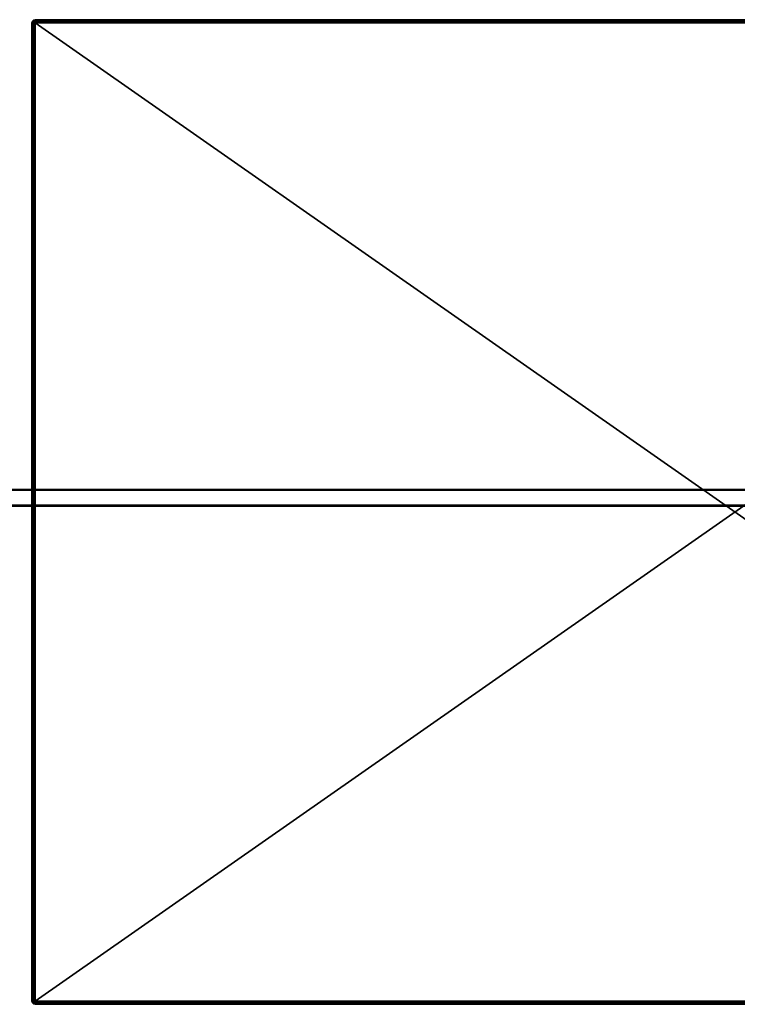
# Model space of a CAD drawing. Extents: x 0 to 1840, y 0 to 334.
# Tile 64 of 109: x 402 to 632, y 9 to 324. Entities that reach past the tile are written whole.
import ezdxf

# ---------------------------------------------------------------- set-up
doc = ezdxf.new("R2010")
doc.units = 0
doc.layers.get('0').update_dxf_attribs({"color": 13, "linetype": 'CONTINUOUS'})

# ---------------------------------------------------------------- blocks, each defined once
blk = doc.blocks.new('DIFFERENCE_4')
for p, q in [((1.25, 49), (961.25, 49)), ((961.25, 1), (1.25, 1))]:
    blk.add_line(p, q)
mesh = blk.add_polyface()
corners = [(1.25, 49.5, 0.13), (961.25, 49), (1.25, 49), (961.25, 49.5, 0.13)]
mesh.append_faces([[corners[k] for k in face] for face in [(0, 1, 2), (1, 0, 3)]], dxfattribs={"vtx0": -1})
mesh = blk.add_polyface()
corners = [(961.25, 49), (1.25, 1), (1.25, 49), (961.25, 1)]
mesh.append_faces([[corners[k] for k in face] for face in [(0, 1, 2), (1, 0, 3)]], dxfattribs={"vtx0": -1})
mesh = blk.add_polyface()
corners = [(961.25, 1), (1.25, 0.5, 0.13), (1.25, 1), (961.25, 0.5, 0.13)]
mesh.append_faces([[corners[k] for k in face] for face in [(0, 1, 2), (1, 0, 3)]], dxfattribs={"vtx0": -1})
blk = doc.blocks.new('GROUP_19')
for p, q in [((0, 314, 1), (0.13, 314.5, 1)), ((0.13, 314.5, 5), (0, 314, 5)), ((0.13, 314, 0.5), (0, 314, 1)), ((0, 314, 1), (0, 1, 1)), ((0, 314, 5), (0, 314, 1)), ((0.13, 314, 5.5), (0, 314, 5)), ((0, 314, 5), (0, 1, 5)), ((0.13, 314.5, 1), (0.5, 314.87, 1)), ((0.5, 314.87, 5), (0.13, 314.5, 5)), ((0.13, 314.5, 1), (0.13, 314.5, 5)), ((0.13, 314.5, 1), (0.25, 314.43, 0.5)), ((0.13, 314.5, 5), (0.25, 314.43, 5.5)), ((0.13, 314, 0.5), (0.25, 314.43, 0.5)), ((0.13, 314, 5.5), (0.25, 314.43, 5.5)), ((0.5, 314, 0.13), (0.13, 314, 0.5)), ((0.13, 314, 0.5), (0.13, 1, 0.5)), ((0.5, 314, 5.87), (0.13, 314, 5.5)), ((0.13, 314, 5.5), (0.13, 1, 5.5)), ((0.25, 314.43, 0.5), (0.57, 314.75, 0.5)), ((0.25, 314.43, 5.5), (0.57, 314.75, 5.5)), ((0.25, 314.43, 0.5), (0.57, 314.25, 0.13)), ((0.25, 314.43, 5.5), (0.57, 314.25, 5.87)), ((0.5, 314.87, 1), (1, 315, 1)), ((1, 315, 5), (0.5, 314.87, 5)), ((0.5, 314.87, 1), (0.5, 314.87, 5)), ((0.5, 314.87, 1), (0.57, 314.75, 0.5)), ((0.5, 314.87, 5), (0.57, 314.75, 5.5)), ((0.5, 314, 0.13), (0.57, 314.25, 0.13)), ((0.5, 314, 5.87), (0.57, 314.25, 5.87)), ((1, 314), (0.5, 314, 0.13)), ((0.5, 314, 0.13), (0.5, 1, 0.13)), ((1, 314, 6), (0.5, 314, 5.87)), ((0.5, 314, 5.87), (0.5, 1, 5.87)), ((0.57, 314.75, 0.5), (1, 314.87, 0.5)), ((0.57, 314.75, 5.5), (1, 314.87, 5.5)), ((0.57, 314.75, 0.5), (0.75, 314.43, 0.13)), ((0.57, 314.75, 5.5), (0.75, 314.43, 5.87)), ((0.57, 314.25, 0.13), (0.75, 314.43, 0.13)), ((0.57, 314.25, 5.87), (0.75, 314.43, 5.87)), ((0.57, 314.25, 0.13), (1, 314)), ((0.57, 314.25, 5.87), (1, 314, 6)), ((0.75, 314.43, 0.13), (1, 314.5, 0.13)), ((0.75, 314.43, 5.87), (1, 314.5, 5.87)), ((0.75, 314.43, 0.13), (1, 314)), ((0.75, 314.43, 5.87), (1, 314, 6)), ((449, 315, 1), (1, 315, 1)), ((1, 315, 1), (1, 314.87, 0.5)), ((1, 315, 1), (1, 315, 5)), ((449, 315, 5), (1, 315, 5)), ((1, 315, 5), (1, 314.87, 5.5)), ((449, 314.87, 0.5), (1, 314.87, 0.5)), ((1, 314.87, 0.5), (1, 314.5, 0.13)), ((449, 314.87, 5.5), (1, 314.87, 5.5)), ((1, 314.87, 5.5), (1, 314.5, 5.87)), ((449, 314.5, 0.13), (1, 314.5, 0.13)), ((1, 314.5, 0.13), (1, 314)), ((449, 314.5, 5.87), (1, 314.5, 5.87)), ((1, 314.5, 5.87), (1, 314, 6)), ((1, 1), (1, 314)), ((1, 314), (449, 314)), ((1, 314, 6), (449, 314, 6)), ((1, 1, 6), (1, 314, 6)), ((0, 1, 1), (0.13, 1, 0.5)), ((0.13, 0.5, 5), (0, 1, 5)), ((0, 1, 5), (0, 1, 1)), ((0, 1, 1), (0.13, 0.5, 1)), ((0, 1, 5), (0.13, 1, 5.5)), ((0.13, 1, 0.5), (0.5, 1, 0.13)), ((0.13, 1, 5.5), (0.5, 1, 5.87)), ((0.25, 0.57, 0.5), (0.13, 1, 0.5)), ((0.25, 0.57, 5.5), (0.13, 1, 5.5)), ((0.13, 0.5, 1), (0.25, 0.57, 0.5)), ((0.13, 0.5, 5), (0.25, 0.57, 5.5)), ((0.5, 0.13, 5), (0.13, 0.5, 5)), ((0.13, 0.5, 5), (0.13, 0.5, 1)), ((0.13, 0.5, 1), (0.5, 0.13, 1)), ((0.25, 0.57, 0.5), (0.57, 0.75, 0.13)), ((0.25, 0.57, 5.5), (0.57, 0.75, 5.87)), ((0.57, 0.25, 0.5), (0.25, 0.57, 0.5)), ((0.57, 0.25, 5.5), (0.25, 0.57, 5.5)), ((0.5, 1, 0.13), (1, 1)), ((0.5, 1, 5.87), (1, 1, 6)), ((0.57, 0.75, 0.13), (0.5, 1, 0.13)), ((0.57, 0.75, 5.87), (0.5, 1, 5.87)), ((0.5, 0.13, 1), (0.57, 0.25, 0.5)), ((0.5, 0.13, 5), (0.57, 0.25, 5.5)), ((1, 0, 5), (0.5, 0.13, 5)), ((0.5, 0.13, 5), (0.5, 0.13, 1)), ((0.5, 0.13, 1), (1, 0, 1)), ((0.57, 0.75, 0.13), (1, 1)), ((0.57, 0.75, 5.87), (1, 1, 6)), ((0.75, 0.57, 0.13), (0.57, 0.75, 0.13)), ((0.75, 0.57, 5.87), (0.57, 0.75, 5.87)), ((0.57, 0.25, 0.5), (0.75, 0.57, 0.13)), ((0.57, 0.25, 5.5), (0.75, 0.57, 5.87)), ((1, 0.13, 0.5), (0.57, 0.25, 0.5)), ((1, 0.13, 5.5), (0.57, 0.25, 5.5)), ((0.75, 0.57, 0.13), (1, 1)), ((0.75, 0.57, 5.87), (1, 1, 6)), ((1, 0.5, 0.13), (0.75, 0.57, 0.13)), ((1, 0.5, 5.87), (0.75, 0.57, 5.87)), ((449, 1), (1, 1)), ((1, 1), (1, 0.5, 0.13)), ((449, 1, 6), (1, 1, 6)), ((1, 1, 6), (1, 0.5, 5.87)), ((1, 0.5, 0.13), (449, 0.5, 0.13)), ((1, 0.5, 0.13), (1, 0.13, 0.5)), ((1, 0.5, 5.87), (449, 0.5, 5.87)), ((1, 0.5, 5.87), (1, 0.13, 5.5)), ((1, 0.13, 0.5), (449, 0.13, 0.5)), ((1, 0.13, 0.5), (1, 0, 1)), ((1, 0.13, 5.5), (449, 0.13, 5.5)), ((1, 0.13, 5.5), (1, 0, 5)), ((1, 0, 1), (449, 0, 1)), ((1, 0, 5), (449, 0, 5)), ((1, 0, 1), (1, 0, 5))]:
    blk.add_line(p, q)
mesh = blk.add_polyface()
corners = [(0.13, 314.5, 5), (0, 314, 1), (0, 314, 5), (0.13, 314.5, 1)]
mesh.append_faces([[corners[k] for k in face] for face in [(0, 1, 2), (1, 0, 3)]], dxfattribs={"vtx0": -1})
mesh = blk.add_polyface()
corners = [(0.13, 314.5, 1), (0.13, 314, 0.5), (0, 314, 1), (0.25, 314.43, 0.5)]
mesh.append_faces([[corners[k] for k in face] for face in [(0, 1, 2), (1, 0, 3)]], dxfattribs={"vtx0": -1})
mesh = blk.add_polyface()
corners = [(0.25, 314.43, 5.5), (0, 314, 5), (0.13, 314, 5.5), (0.13, 314.5, 5)]
mesh.append_faces([[corners[k] for k in face] for face in [(0, 1, 2), (1, 0, 3)]], dxfattribs={"vtx0": -1})
mesh = blk.add_polyface()
corners = [(0, 314, 5), (0, 1, 1), (0, 1, 5), (0, 314, 1)]
mesh.append_faces([[corners[k] for k in face] for face in [(0, 1, 2), (1, 0, 3)]], dxfattribs={"vtx0": -1})
mesh = blk.add_polyface()
corners = [(0, 314, 1), (0.13, 1, 0.5), (0, 1, 1), (0.13, 314, 0.5)]
mesh.append_faces([[corners[k] for k in face] for face in [(0, 1, 2), (1, 0, 3)]], dxfattribs={"vtx0": -1})
mesh = blk.add_polyface()
corners = [(0.13, 314, 5.5), (0, 1, 5), (0.13, 1, 5.5), (0, 314, 5)]
mesh.append_faces([[corners[k] for k in face] for face in [(0, 1, 2), (1, 0, 3)]], dxfattribs={"vtx0": -1})
mesh = blk.add_polyface()
corners = [(0.5, 314.87, 5), (0.13, 314.5, 1), (0.13, 314.5, 5), (0.5, 314.87, 1)]
mesh.append_faces([[corners[k] for k in face] for face in [(0, 1, 2), (1, 0, 3)]], dxfattribs={"vtx0": -1})
mesh = blk.add_polyface()
corners = [(0.13, 314.5, 1), (0.57, 314.75, 0.5), (0.25, 314.43, 0.5), (0.5, 314.87, 1)]
mesh.append_faces([[corners[k] for k in face] for face in [(0, 1, 2), (1, 0, 3)]], dxfattribs={"vtx0": -1})
mesh = blk.add_polyface()
corners = [(0.57, 314.75, 5.5), (0.13, 314.5, 5), (0.25, 314.43, 5.5), (0.5, 314.87, 5)]
mesh.append_faces([[corners[k] for k in face] for face in [(0, 1, 2), (1, 0, 3)]], dxfattribs={"vtx0": -1})
mesh = blk.add_polyface()
corners = [(0.25, 314.43, 0.5), (0.5, 314, 0.13), (0.13, 314, 0.5), (0.57, 314.25, 0.13)]
mesh.append_faces([[corners[k] for k in face] for face in [(0, 1, 2), (1, 0, 3)]], dxfattribs={"vtx0": -1})
mesh = blk.add_polyface()
corners = [(0.57, 314.25, 5.87), (0.13, 314, 5.5), (0.5, 314, 5.87), (0.25, 314.43, 5.5)]
mesh.append_faces([[corners[k] for k in face] for face in [(0, 1, 2), (1, 0, 3)]], dxfattribs={"vtx0": -1})
mesh = blk.add_polyface()
corners = [(0.13, 314, 0.5), (0.5, 1, 0.13), (0.13, 1, 0.5), (0.5, 314, 0.13)]
mesh.append_faces([[corners[k] for k in face] for face in [(0, 1, 2), (1, 0, 3)]], dxfattribs={"vtx0": -1})
mesh = blk.add_polyface()
corners = [(0.5, 314, 5.87), (0.13, 1, 5.5), (0.5, 1, 5.87), (0.13, 314, 5.5)]
mesh.append_faces([[corners[k] for k in face] for face in [(0, 1, 2), (1, 0, 3)]], dxfattribs={"vtx0": -1})
mesh = blk.add_polyface()
corners = [(0.57, 314.75, 0.5), (0.57, 314.25, 0.13), (0.25, 314.43, 0.5), (0.75, 314.43, 0.13)]
mesh.append_faces([[corners[k] for k in face] for face in [(0, 1, 2), (1, 0, 3)]], dxfattribs={"vtx0": -1})
mesh = blk.add_polyface()
corners = [(0.57, 314.25, 5.87), (0.57, 314.75, 5.5), (0.25, 314.43, 5.5), (0.75, 314.43, 5.87)]
mesh.append_faces([[corners[k] for k in face] for face in [(0, 1, 2), (1, 0, 3)]], dxfattribs={"vtx0": -1})
mesh = blk.add_polyface()
corners = [(0.5, 314.87, 5), (1, 315, 1), (0.5, 314.87, 1), (1, 315, 5)]
mesh.append_faces([[corners[k] for k in face] for face in [(0, 1, 2), (1, 0, 3)]], dxfattribs={"vtx0": -1})
mesh = blk.add_polyface()
corners = [(0.5, 314.87, 1), (1, 314.87, 0.5), (0.57, 314.75, 0.5), (1, 315, 1)]
mesh.append_faces([[corners[k] for k in face] for face in [(0, 1, 2), (1, 0, 3)]], dxfattribs={"vtx0": -1})
mesh = blk.add_polyface()
corners = [(0.57, 314.75, 5.5), (1, 315, 5), (0.5, 314.87, 5), (1, 314.87, 5.5)]
mesh.append_faces([[corners[k] for k in face] for face in [(0, 1, 2), (1, 0, 3)]], dxfattribs={"vtx0": -1})
mesh = blk.add_polyface()
corners = [(1, 314), (0.5, 314, 0.13), (0.57, 314.25, 0.13)]
mesh.append_faces([[corners[k] for k in face] for face in [(0, 1, 2)]])
mesh = blk.add_polyface()
corners = [(1, 314, 6), (0.57, 314.25, 5.87), (0.5, 314, 5.87)]
mesh.append_faces([[corners[k] for k in face] for face in [(0, 1, 2)]])
mesh = blk.add_polyface()
corners = [(1, 314), (0.5, 1, 0.13), (0.5, 314, 0.13), (1, 1)]
mesh.append_faces([[corners[k] for k in face] for face in [(0, 1, 2), (1, 0, 3)]], dxfattribs={"vtx0": -1})
mesh = blk.add_polyface()
corners = [(1, 1, 6), (0.5, 314, 5.87), (0.5, 1, 5.87), (1, 314, 6)]
mesh.append_faces([[corners[k] for k in face] for face in [(0, 1, 2), (1, 0, 3)]], dxfattribs={"vtx0": -1})
mesh = blk.add_polyface()
corners = [(0.57, 314.75, 0.5), (1, 314.5, 0.13), (0.75, 314.43, 0.13), (1, 314.87, 0.5)]
mesh.append_faces([[corners[k] for k in face] for face in [(0, 1, 2), (1, 0, 3)]], dxfattribs={"vtx0": -1})
mesh = blk.add_polyface()
corners = [(0.75, 314.43, 5.87), (1, 314.87, 5.5), (0.57, 314.75, 5.5), (1, 314.5, 5.87)]
mesh.append_faces([[corners[k] for k in face] for face in [(0, 1, 2), (1, 0, 3)]], dxfattribs={"vtx0": -1})
mesh = blk.add_polyface()
corners = [(1, 314), (0.57, 314.25, 0.13), (0.75, 314.43, 0.13)]
mesh.append_faces([[corners[k] for k in face] for face in [(0, 1, 2)]])
mesh = blk.add_polyface()
corners = [(1, 314, 6), (0.75, 314.43, 5.87), (0.57, 314.25, 5.87)]
mesh.append_faces([[corners[k] for k in face] for face in [(0, 1, 2)]])
mesh = blk.add_polyface()
corners = [(1, 314), (0.75, 314.43, 0.13), (1, 314.5, 0.13)]
mesh.append_faces([[corners[k] for k in face] for face in [(0, 1, 2)]])
mesh = blk.add_polyface()
corners = [(1, 314.5, 5.87), (0.75, 314.43, 5.87), (1, 314, 6)]
mesh.append_faces([[corners[k] for k in face] for face in [(0, 1, 2)]])
mesh = blk.add_polyface()
corners = [(1, 315, 5), (449, 315, 1), (1, 315, 1), (449, 315, 5)]
mesh.append_faces([[corners[k] for k in face] for face in [(0, 1, 2), (1, 0, 3)]], dxfattribs={"vtx0": -1})
mesh = blk.add_polyface()
corners = [(1, 315, 1), (449, 314.87, 0.5), (1, 314.87, 0.5), (449, 315, 1)]
mesh.append_faces([[corners[k] for k in face] for face in [(0, 1, 2), (1, 0, 3)]], dxfattribs={"vtx0": -1})
mesh = blk.add_polyface()
corners = [(1, 314.87, 5.5), (449, 315, 5), (1, 315, 5), (449, 314.87, 5.5)]
mesh.append_faces([[corners[k] for k in face] for face in [(0, 1, 2), (1, 0, 3)]], dxfattribs={"vtx0": -1})
mesh = blk.add_polyface()
corners = [(1, 314.87, 0.5), (449, 314.5, 0.13), (1, 314.5, 0.13), (449, 314.87, 0.5)]
mesh.append_faces([[corners[k] for k in face] for face in [(0, 1, 2), (1, 0, 3)]], dxfattribs={"vtx0": -1})
mesh = blk.add_polyface()
corners = [(1, 314.5, 5.87), (449, 314.87, 5.5), (1, 314.87, 5.5), (449, 314.5, 5.87)]
mesh.append_faces([[corners[k] for k in face] for face in [(0, 1, 2), (1, 0, 3)]], dxfattribs={"vtx0": -1})
mesh = blk.add_polyface()
corners = [(449, 314.5, 0.13), (1, 314), (1, 314.5, 0.13), (449, 314)]
mesh.append_faces([[corners[k] for k in face] for face in [(0, 1, 2), (1, 0, 3)]], dxfattribs={"vtx0": -1})
mesh = blk.add_polyface()
corners = [(449, 314, 6), (1, 314.5, 5.87), (1, 314, 6), (449, 314.5, 5.87)]
mesh.append_faces([[corners[k] for k in face] for face in [(0, 1, 2), (1, 0, 3)]], dxfattribs={"vtx0": -1})
mesh = blk.add_polyface()
corners = [(449, 314), (1, 1), (1, 314), (449, 1)]
mesh.append_faces([[corners[k] for k in face] for face in [(0, 1, 2), (1, 0, 3)]], dxfattribs={"vtx0": -1})
mesh = blk.add_polyface()
corners = [(449, 1, 6), (1, 314, 6), (1, 1, 6), (449, 314, 6)]
mesh.append_faces([[corners[k] for k in face] for face in [(0, 1, 2), (1, 0, 3)]], dxfattribs={"vtx0": -1})
mesh = blk.add_polyface()
corners = [(0, 1, 5), (0.13, 0.5, 1), (0.13, 0.5, 5), (0, 1, 1)]
mesh.append_faces([[corners[k] for k in face] for face in [(0, 1, 2), (1, 0, 3)]], dxfattribs={"vtx0": -1})
mesh = blk.add_polyface()
corners = [(0, 1, 1), (0.25, 0.57, 0.5), (0.13, 0.5, 1), (0.13, 1, 0.5)]
mesh.append_faces([[corners[k] for k in face] for face in [(0, 1, 2), (1, 0, 3)]], dxfattribs={"vtx0": -1})
mesh = blk.add_polyface()
corners = [(0.25, 0.57, 5.5), (0, 1, 5), (0.13, 0.5, 5), (0.13, 1, 5.5)]
mesh.append_faces([[corners[k] for k in face] for face in [(0, 1, 2), (1, 0, 3)]], dxfattribs={"vtx0": -1})
mesh = blk.add_polyface()
corners = [(0.13, 1, 0.5), (0.57, 0.75, 0.13), (0.25, 0.57, 0.5), (0.5, 1, 0.13)]
mesh.append_faces([[corners[k] for k in face] for face in [(0, 1, 2), (1, 0, 3)]], dxfattribs={"vtx0": -1})
mesh = blk.add_polyface()
corners = [(0.57, 0.75, 5.87), (0.13, 1, 5.5), (0.25, 0.57, 5.5), (0.5, 1, 5.87)]
mesh.append_faces([[corners[k] for k in face] for face in [(0, 1, 2), (1, 0, 3)]], dxfattribs={"vtx0": -1})
mesh = blk.add_polyface()
corners = [(0.5, 0.13, 1), (0.25, 0.57, 0.5), (0.57, 0.25, 0.5), (0.13, 0.5, 1)]
mesh.append_faces([[corners[k] for k in face] for face in [(0, 1, 2), (1, 0, 3)]], dxfattribs={"vtx0": -1})
mesh = blk.add_polyface()
corners = [(0.57, 0.25, 5.5), (0.13, 0.5, 5), (0.5, 0.13, 5), (0.25, 0.57, 5.5)]
mesh.append_faces([[corners[k] for k in face] for face in [(0, 1, 2), (1, 0, 3)]], dxfattribs={"vtx0": -1})
mesh = blk.add_polyface()
corners = [(0.5, 0.13, 5), (0.13, 0.5, 1), (0.5, 0.13, 1), (0.13, 0.5, 5)]
mesh.append_faces([[corners[k] for k in face] for face in [(0, 1, 2), (1, 0, 3)]], dxfattribs={"vtx0": -1})
mesh = blk.add_polyface()
corners = [(0.57, 0.75, 0.13), (0.57, 0.25, 0.5), (0.25, 0.57, 0.5), (0.75, 0.57, 0.13)]
mesh.append_faces([[corners[k] for k in face] for face in [(0, 1, 2), (1, 0, 3)]], dxfattribs={"vtx0": -1})
mesh = blk.add_polyface()
corners = [(0.57, 0.25, 5.5), (0.57, 0.75, 5.87), (0.25, 0.57, 5.5), (0.75, 0.57, 5.87)]
mesh.append_faces([[corners[k] for k in face] for face in [(0, 1, 2), (1, 0, 3)]], dxfattribs={"vtx0": -1})
mesh = blk.add_polyface()
corners = [(1, 1), (0.57, 0.75, 0.13), (0.5, 1, 0.13)]
mesh.append_faces([[corners[k] for k in face] for face in [(0, 1, 2)]])
mesh = blk.add_polyface()
corners = [(1, 1, 6), (0.5, 1, 5.87), (0.57, 0.75, 5.87)]
mesh.append_faces([[corners[k] for k in face] for face in [(0, 1, 2)]])
mesh = blk.add_polyface()
corners = [(1, 0, 1), (0.57, 0.25, 0.5), (1, 0.13, 0.5), (0.5, 0.13, 1)]
mesh.append_faces([[corners[k] for k in face] for face in [(0, 1, 2), (1, 0, 3)]], dxfattribs={"vtx0": -1})
mesh = blk.add_polyface()
corners = [(1, 0.13, 5.5), (0.5, 0.13, 5), (1, 0, 5), (0.57, 0.25, 5.5)]
mesh.append_faces([[corners[k] for k in face] for face in [(0, 1, 2), (1, 0, 3)]], dxfattribs={"vtx0": -1})
mesh = blk.add_polyface()
corners = [(1, 0, 5), (0.5, 0.13, 1), (1, 0, 1), (0.5, 0.13, 5)]
mesh.append_faces([[corners[k] for k in face] for face in [(0, 1, 2), (1, 0, 3)]], dxfattribs={"vtx0": -1})
mesh = blk.add_polyface()
corners = [(1, 1), (0.75, 0.57, 0.13), (0.57, 0.75, 0.13)]
mesh.append_faces([[corners[k] for k in face] for face in [(0, 1, 2)]])
mesh = blk.add_polyface()
corners = [(1, 1, 6), (0.57, 0.75, 5.87), (0.75, 0.57, 5.87)]
mesh.append_faces([[corners[k] for k in face] for face in [(0, 1, 2)]])
mesh = blk.add_polyface()
corners = [(1, 0.13, 0.5), (0.75, 0.57, 0.13), (1, 0.5, 0.13), (0.57, 0.25, 0.5)]
mesh.append_faces([[corners[k] for k in face] for face in [(0, 1, 2), (1, 0, 3)]], dxfattribs={"vtx0": -1})
mesh = blk.add_polyface()
corners = [(1, 0.5, 5.87), (0.57, 0.25, 5.5), (1, 0.13, 5.5), (0.75, 0.57, 5.87)]
mesh.append_faces([[corners[k] for k in face] for face in [(0, 1, 2), (1, 0, 3)]], dxfattribs={"vtx0": -1})
mesh = blk.add_polyface()
corners = [(1, 0.5, 0.13), (0.75, 0.57, 0.13), (1, 1)]
mesh.append_faces([[corners[k] for k in face] for face in [(0, 1, 2)]])
mesh = blk.add_polyface()
corners = [(1, 1, 6), (0.75, 0.57, 5.87), (1, 0.5, 5.87)]
mesh.append_faces([[corners[k] for k in face] for face in [(0, 1, 2)]])
mesh = blk.add_polyface()
corners = [(449, 1), (1, 0.5, 0.13), (1, 1), (449, 0.5, 0.13)]
mesh.append_faces([[corners[k] for k in face] for face in [(0, 1, 2), (1, 0, 3)]], dxfattribs={"vtx0": -1})
mesh = blk.add_polyface()
corners = [(449, 0.5, 5.87), (1, 1, 6), (1, 0.5, 5.87), (449, 1, 6)]
mesh.append_faces([[corners[k] for k in face] for face in [(0, 1, 2), (1, 0, 3)]], dxfattribs={"vtx0": -1})
mesh = blk.add_polyface()
corners = [(449, 0.13, 0.5), (1, 0.5, 0.13), (449, 0.5, 0.13), (1, 0.13, 0.5)]
mesh.append_faces([[corners[k] for k in face] for face in [(0, 1, 2), (1, 0, 3)]], dxfattribs={"vtx0": -1})
mesh = blk.add_polyface()
corners = [(449, 0.5, 5.87), (1, 0.13, 5.5), (449, 0.13, 5.5), (1, 0.5, 5.87)]
mesh.append_faces([[corners[k] for k in face] for face in [(0, 1, 2), (1, 0, 3)]], dxfattribs={"vtx0": -1})
mesh = blk.add_polyface()
corners = [(449, 0, 1), (1, 0.13, 0.5), (449, 0.13, 0.5), (1, 0, 1)]
mesh.append_faces([[corners[k] for k in face] for face in [(0, 1, 2), (1, 0, 3)]], dxfattribs={"vtx0": -1})
mesh = blk.add_polyface()
corners = [(449, 0.13, 5.5), (1, 0, 5), (449, 0, 5), (1, 0.13, 5.5)]
mesh.append_faces([[corners[k] for k in face] for face in [(0, 1, 2), (1, 0, 3)]], dxfattribs={"vtx0": -1})
mesh = blk.add_polyface()
corners = [(449, 0, 5), (1, 0, 1), (449, 0, 1), (1, 0, 5)]
mesh.append_faces([[corners[k] for k in face] for face in [(0, 1, 2), (1, 0, 3)]], dxfattribs={"vtx0": -1})
blk = doc.blocks.new('GROUP_8')
for p, q in [((232.35, 1718.4), (247.13, 1713.7)), ((246.83, 1712.75, 0.27), (247.13, 1713.7)), ((247.13, 1713.7), (247.43, 1714.66, 0.27)), ((247.13, 1713.7), (267.5, 1707.32)), ((267.19, 1706.37, 0.27), (267.5, 1707.32)), ((267.5, 1707.32), (267.81, 1708.27, 0.27)), ((267.5, 1707.32), (287.75, 1700.57)), ((287.75, 1700.57), (288.07, 1701.52, 0.27)), ((287.42, 1699.63, 0.27), (287.75, 1700.57)), ((287.75, 1700.57), (307.87, 1693.47)), ((307.53, 1692.53, 0.27), (307.87, 1693.47)), ((307.87, 1693.47), (308.22, 1694.41, 0.27)), ((307.87, 1693.47), (327.87, 1686)), ((327.51, 1685.07, 0.27), (327.87, 1686)), ((327.87, 1686), (328.23, 1686.94, 0.27)), ((327.87, 1686), (347.73, 1678.19)), ((347.73, 1678.19), (348.11, 1679.12, 0.27)), ((347.36, 1677.26, 0.27), (347.73, 1678.19)), ((347.73, 1678.19), (367.45, 1670.02)), ((367.07, 1669.1, 0.27), (367.45, 1670.02)), ((367.45, 1670.02), (367.83, 1670.95, 0.27)), ((367.45, 1670.02), (379.8, 1664.96)), ((379.43, 1664.03, 0.27), (379.8, 1664.96)), ((379.8, 1664.96), (380.17, 1665.89, 0.27)), ((379.8, 1664.96), (392.28, 1660.22)), ((391.93, 1659.28, 0.27), (392.28, 1660.22)), ((392.28, 1660.22), (392.62, 1661.16, 0.27)), ((392.28, 1660.22), (404.87, 1655.8)), ((404.55, 1654.85, 0.27), (404.87, 1655.8)), ((404.87, 1655.8), (405.19, 1656.75, 0.27)), ((404.87, 1655.8), (417.57, 1651.7)), ((417.27, 1650.75, 0.27), (417.57, 1651.7)), ((417.57, 1651.7), (417.86, 1652.66, 0.27)), ((417.57, 1651.7), (430.37, 1647.93)), ((430.1, 1646.97, 0.27), (430.37, 1647.93)), ((430.37, 1647.93), (430.64, 1648.89, 0.27)), ((430.37, 1647.93), (443.27, 1644.49)), ((443, 1643.52, 0.27), (443.27, 1644.49)), ((443.27, 1644.49), (443.53, 1645.45, 0.27)), ((443.27, 1644.49), (460.82, 1639.61)), ((460.53, 1638.65, 0.27), (460.82, 1639.61)), ((460.82, 1639.61), (461.11, 1640.57, 0.27)), ((460.82, 1639.61), (478.14, 1633.94))]:
    blk.add_line(p, q)
mesh = blk.add_polyface()
corners = [(232.35, 1718.4), (246.83, 1712.75, 0.27), (232.03, 1717.45, 0.27), (247.13, 1713.7)]
mesh.append_faces([[corners[k] for k in face] for face in [(0, 1, 2), (1, 0, 3)]], dxfattribs={"vtx0": -1})
mesh = blk.add_polyface()
corners = [(232.66, 1719.35, 0.27), (247.13, 1713.7), (232.35, 1718.4), (247.43, 1714.66, 0.27)]
mesh.append_faces([[corners[k] for k in face] for face in [(0, 1, 2), (1, 0, 3)]], dxfattribs={"vtx0": -1})
mesh = blk.add_polyface()
corners = [(247.13, 1713.7), (267.19, 1706.37, 0.27), (246.83, 1712.75, 0.27), (267.5, 1707.32)]
mesh.append_faces([[corners[k] for k in face] for face in [(0, 1, 2), (1, 0, 3)]], dxfattribs={"vtx0": -1})
mesh = blk.add_polyface()
corners = [(247.43, 1714.66, 0.27), (267.5, 1707.32), (247.13, 1713.7), (267.81, 1708.27, 0.27)]
mesh.append_faces([[corners[k] for k in face] for face in [(0, 1, 2), (1, 0, 3)]], dxfattribs={"vtx0": -1})
mesh = blk.add_polyface()
corners = [(267.5, 1707.32), (287.42, 1699.63, 0.27), (267.19, 1706.37, 0.27), (287.75, 1700.57)]
mesh.append_faces([[corners[k] for k in face] for face in [(0, 1, 2), (1, 0, 3)]], dxfattribs={"vtx0": -1})
mesh = blk.add_polyface()
corners = [(267.81, 1708.27, 0.27), (287.75, 1700.57), (267.5, 1707.32), (288.07, 1701.52, 0.27)]
mesh.append_faces([[corners[k] for k in face] for face in [(0, 1, 2), (1, 0, 3)]], dxfattribs={"vtx0": -1})
mesh = blk.add_polyface()
corners = [(288.07, 1701.52, 0.27), (307.87, 1693.47), (287.75, 1700.57), (308.22, 1694.41, 0.27)]
mesh.append_faces([[corners[k] for k in face] for face in [(0, 1, 2), (1, 0, 3)]], dxfattribs={"vtx0": -1})
mesh = blk.add_polyface()
corners = [(287.75, 1700.57), (307.53, 1692.53, 0.27), (287.42, 1699.63, 0.27), (307.87, 1693.47)]
mesh.append_faces([[corners[k] for k in face] for face in [(0, 1, 2), (1, 0, 3)]], dxfattribs={"vtx0": -1})
mesh = blk.add_polyface()
corners = [(307.87, 1693.47), (327.51, 1685.07, 0.27), (307.53, 1692.53, 0.27), (327.87, 1686)]
mesh.append_faces([[corners[k] for k in face] for face in [(0, 1, 2), (1, 0, 3)]], dxfattribs={"vtx0": -1})
mesh = blk.add_polyface()
corners = [(308.22, 1694.41, 0.27), (327.87, 1686), (307.87, 1693.47), (328.23, 1686.94, 0.27)]
mesh.append_faces([[corners[k] for k in face] for face in [(0, 1, 2), (1, 0, 3)]], dxfattribs={"vtx0": -1})
mesh = blk.add_polyface()
corners = [(327.87, 1686), (347.36, 1677.26, 0.27), (327.51, 1685.07, 0.27), (347.73, 1678.19)]
mesh.append_faces([[corners[k] for k in face] for face in [(0, 1, 2), (1, 0, 3)]], dxfattribs={"vtx0": -1})
mesh = blk.add_polyface()
corners = [(328.23, 1686.94, 0.27), (347.73, 1678.19), (327.87, 1686), (348.11, 1679.12, 0.27)]
mesh.append_faces([[corners[k] for k in face] for face in [(0, 1, 2), (1, 0, 3)]], dxfattribs={"vtx0": -1})
mesh = blk.add_polyface()
corners = [(348.11, 1679.12, 0.27), (367.45, 1670.02), (347.73, 1678.19), (367.83, 1670.95, 0.27)]
mesh.append_faces([[corners[k] for k in face] for face in [(0, 1, 2), (1, 0, 3)]], dxfattribs={"vtx0": -1})
mesh = blk.add_polyface()
corners = [(347.73, 1678.19), (367.07, 1669.1, 0.27), (347.36, 1677.26, 0.27), (367.45, 1670.02)]
mesh.append_faces([[corners[k] for k in face] for face in [(0, 1, 2), (1, 0, 3)]], dxfattribs={"vtx0": -1})
mesh = blk.add_polyface()
corners = [(367.45, 1670.02), (379.43, 1664.03, 0.27), (367.07, 1669.1, 0.27), (379.8, 1664.96)]
mesh.append_faces([[corners[k] for k in face] for face in [(0, 1, 2), (1, 0, 3)]], dxfattribs={"vtx0": -1})
mesh = blk.add_polyface()
corners = [(367.83, 1670.95, 0.27), (379.8, 1664.96), (367.45, 1670.02), (380.17, 1665.89, 0.27)]
mesh.append_faces([[corners[k] for k in face] for face in [(0, 1, 2), (1, 0, 3)]], dxfattribs={"vtx0": -1})
mesh = blk.add_polyface()
corners = [(379.8, 1664.96), (391.93, 1659.28, 0.27), (379.43, 1664.03, 0.27), (392.28, 1660.22)]
mesh.append_faces([[corners[k] for k in face] for face in [(0, 1, 2), (1, 0, 3)]], dxfattribs={"vtx0": -1})
mesh = blk.add_polyface()
corners = [(380.17, 1665.89, 0.27), (392.28, 1660.22), (379.8, 1664.96), (392.62, 1661.16, 0.27)]
mesh.append_faces([[corners[k] for k in face] for face in [(0, 1, 2), (1, 0, 3)]], dxfattribs={"vtx0": -1})
mesh = blk.add_polyface()
corners = [(392.28, 1660.22), (404.55, 1654.85, 0.27), (391.93, 1659.28, 0.27), (404.87, 1655.8)]
mesh.append_faces([[corners[k] for k in face] for face in [(0, 1, 2), (1, 0, 3)]], dxfattribs={"vtx0": -1})
mesh = blk.add_polyface()
corners = [(392.62, 1661.16, 0.27), (404.87, 1655.8), (392.28, 1660.22), (405.19, 1656.75, 0.27)]
mesh.append_faces([[corners[k] for k in face] for face in [(0, 1, 2), (1, 0, 3)]], dxfattribs={"vtx0": -1})
mesh = blk.add_polyface()
corners = [(404.87, 1655.8), (417.27, 1650.75, 0.27), (404.55, 1654.85, 0.27), (417.57, 1651.7)]
mesh.append_faces([[corners[k] for k in face] for face in [(0, 1, 2), (1, 0, 3)]], dxfattribs={"vtx0": -1})
mesh = blk.add_polyface()
corners = [(405.19, 1656.75, 0.27), (417.57, 1651.7), (404.87, 1655.8), (417.86, 1652.66, 0.27)]
mesh.append_faces([[corners[k] for k in face] for face in [(0, 1, 2), (1, 0, 3)]], dxfattribs={"vtx0": -1})
mesh = blk.add_polyface()
corners = [(417.57, 1651.7), (430.1, 1646.97, 0.27), (417.27, 1650.75, 0.27), (430.37, 1647.93)]
mesh.append_faces([[corners[k] for k in face] for face in [(0, 1, 2), (1, 0, 3)]], dxfattribs={"vtx0": -1})
mesh = blk.add_polyface()
corners = [(417.86, 1652.66, 0.27), (430.37, 1647.93), (417.57, 1651.7), (430.64, 1648.89, 0.27)]
mesh.append_faces([[corners[k] for k in face] for face in [(0, 1, 2), (1, 0, 3)]], dxfattribs={"vtx0": -1})
mesh = blk.add_polyface()
corners = [(430.37, 1647.93), (443, 1643.52, 0.27), (430.1, 1646.97, 0.27), (443.27, 1644.49)]
mesh.append_faces([[corners[k] for k in face] for face in [(0, 1, 2), (1, 0, 3)]], dxfattribs={"vtx0": -1})
mesh = blk.add_polyface()
corners = [(430.64, 1648.89, 0.27), (443.27, 1644.49), (430.37, 1647.93), (443.53, 1645.45, 0.27)]
mesh.append_faces([[corners[k] for k in face] for face in [(0, 1, 2), (1, 0, 3)]], dxfattribs={"vtx0": -1})
mesh = blk.add_polyface()
corners = [(443.27, 1644.49), (460.53, 1638.65, 0.27), (443, 1643.52, 0.27), (460.82, 1639.61)]
mesh.append_faces([[corners[k] for k in face] for face in [(0, 1, 2), (1, 0, 3)]], dxfattribs={"vtx0": -1})
mesh = blk.add_polyface()
corners = [(443.53, 1645.45, 0.27), (460.82, 1639.61), (443.27, 1644.49), (461.11, 1640.57, 0.27)]
mesh.append_faces([[corners[k] for k in face] for face in [(0, 1, 2), (1, 0, 3)]], dxfattribs={"vtx0": -1})
mesh = blk.add_polyface()
corners = [(460.82, 1639.61), (477.81, 1633, 0.27), (460.53, 1638.65, 0.27), (478.14, 1633.94)]
mesh.append_faces([[corners[k] for k in face] for face in [(0, 1, 2), (1, 0, 3)]], dxfattribs={"vtx0": -1})
mesh = blk.add_polyface()
corners = [(461.11, 1640.57, 0.27), (478.14, 1633.94), (460.82, 1639.61), (478.47, 1634.88, 0.27)]
mesh.append_faces([[corners[k] for k in face] for face in [(0, 1, 2), (1, 0, 3)]], dxfattribs={"vtx0": -1})
blk = doc.blocks.new('GROUP_29')
at = {"xscale": 0.7999999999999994, "rotation": 339.6}
blk.add_blockref('DIFFERENCE_4', (123.02, 1762.09, 160.61), dxfattribs=at)
blk.add_blockref('GROUP_8', (165.6, 0.48, 165.61))
at = {"extrusion": (0, 1, -4.996e-16), "rotation": 180}
blk.add_blockref('GROUP_19', (-406.12, 325.27), dxfattribs=at)

msp = doc.modelspace()

# ---------------------------------------------------------------- block references
at = {"extrusion": (0, -1, -4.996e-16)}
msp.add_blockref('GROUP_29', (0, 0, -334.3), dxfattribs=at)

doc.saveas('drawing.dxf')
